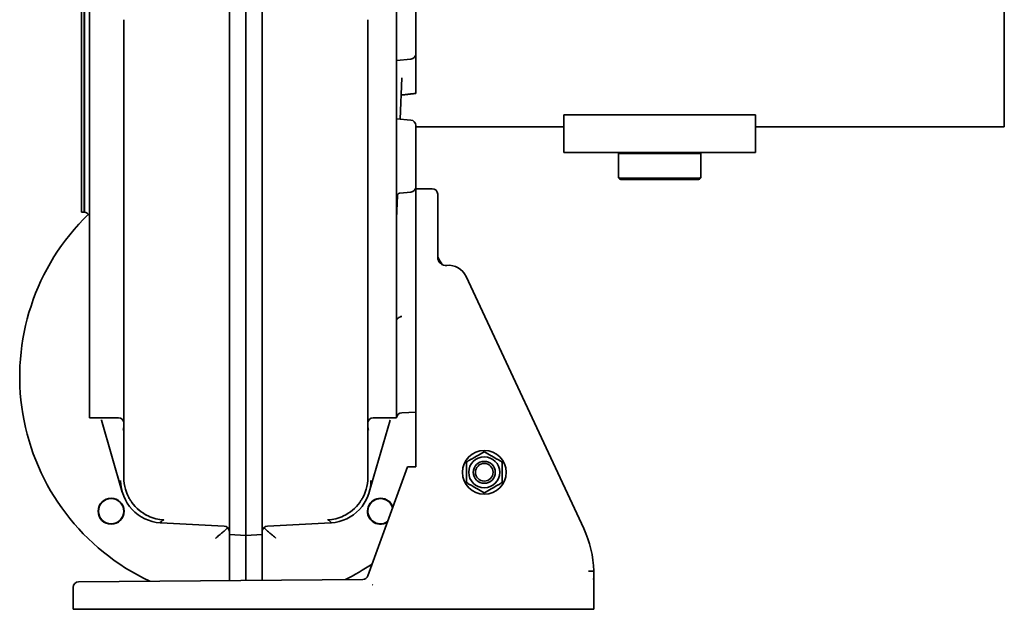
# Model space of a CAD drawing. Header units: millimetres. Extents: x 240 to 600, y 75 to 519.
# Tile 1 of 2: x 240 to 600, y 75 to 290. Entities that reach past the tile are written whole.
import ezdxf

# ---------------------------------------------------------------- set-up
doc = ezdxf.new("R2010")
doc.units = ezdxf.units.MM
doc.header["$LTSCALE"] = 2
doc.layers.add('Krawędzie widoczne(ISO)', color=7, linetype='Continuous', lineweight=35, true_color=0x262659)

msp = doc.modelspace()

# ---------------------------------------------------------------- linework, layer by layer
at = {"layer": 'Krawędzie widoczne(ISO)'}
for p, q in [((265.87, 144.97), (265.87, 494.97)), ((377.87, 494.97), (377.87, 144.99)), ((316.88, 287.91), (316.88, 489.41)), ((322.88, 287.86), (322.88, 489.68)), ((328.88, 287.91), (328.88, 489.41)), ((262.88, 219.97), (262.88, 419.97)), ((263.88, 219.97), (263.88, 419.97)), ((263.97, 419.98), (263.97, 219.96)), ((599.62, 251.12), (599.62, 388.82)), ((384.88, 300.14), (384.88, 277.81)), ((278.38, 290.22), (278.38, 204.42)), ((316.88, 194.71), (316.88, 287.91)), ((322.88, 194.53), (322.88, 287.86)), ((328.88, 194.71), (328.88, 287.91)), ((367.38, 290.22), (367.38, 204.42)), ((384.88, 263.31), (384.88, 277.81)), ((383.05, 275.81), (377.87, 275.36)), ((379.23, 253.92), (379.79, 268.98)), ((508.88, 255.44), (438.88, 255.44)), ((438.88, 245.78), (438.88, 255.44)), ((508.88, 255.44), (508.88, 245.78)), ((383.05, 253.58), (377.87, 254.03)), ((384.88, 251.59), (384.88, 229.26)), ((384.88, 251.12), (438.88, 251.12)), ((508.88, 251.12), (599.62, 251.12)), ((438.88, 245.78), (438.88, 241.81)), ((508.88, 241.81), (508.88, 245.78)), ((508.88, 241.81), (438.88, 241.81)), ((459.21, 241.81), (458.88, 241.48)), ((458.88, 232.48), (458.88, 241.47)), ((488.54, 241.81), (488.87, 241.48)), ((488.88, 232.48), (488.88, 241.47)), ((459.38, 231.97), (458.88, 232.47)), ((488.37, 231.97), (488.87, 232.47)), ((383.05, 227.26), (379.05, 226.91)), ((384.88, 229.04), (384.86, 229.04)), ((384.88, 229.04), (384.88, 213.04)), ((390.88, 228.54), (384.88, 228.54)), ((392.88, 226.54), (392.88, 216.54)), ((377.89, 217.67), (378.2, 226.05)), ((263.88, 219.97), (262.88, 219.97)), ((263.88, 220.07), (263.97, 219.96)), ((263.97, 219.96), (264.05, 219.96)), ((377.87, 219.59), (377.88, 219.58)), ((377.88, 219.58), (377.87, 219.56)), ((392.88, 203.53), (392.88, 216.54)), ((377.87, 215.32), (377.88, 215.34)), ((384.88, 213.04), (384.88, 127.03)), ((278.38, 204.42), (278.38, 123.11)), ((367.38, 204.42), (367.38, 123.11)), ((393.03, 202.59), (392.9, 203.39)), ((316.88, 102.29), (316.88, 194.71)), ((322.88, 101.97), (322.88, 194.53)), ((328.88, 102.29), (328.88, 194.71)), ((446.15, 104.53), (403.25, 196.54)), ((276.38, 144.97), (265.87, 144.97)), ((277.81, 117.79), (270.24, 144.07)), ((375.51, 144.07), (367.94, 117.79)), ((377.88, 144.97), (369.38, 144.97)), ((384.88, 147.04), (379.77, 146.78)), ((381.88, 127.03), (367.4, 87.27)), ((381.88, 127.03), (384.85, 127.03)), ((384.88, 127.03), (384.85, 127.03)), ((314.98, 105.39), (291.89, 106.6)), ((330.77, 105.39), (353.86, 106.6)), ((316.88, 99.36), (316.88, 102.29)), ((322.88, 101.97), (316.88, 102.29)), ((322.88, 101.97), (328.88, 102.29)), ((322.88, 101.97), (322.88, 99.05)), ((328.88, 99.36), (328.88, 102.29)), ((316.88, 85.52), (316.88, 99.36)), ((322.88, 99.05), (322.88, 85.58)), ((328.88, 85.63), (328.88, 99.36)), ((449.88, 86.24), (449.88, 89.02)), ((259.88, 83.04), (259.88, 75.03)), ((365.61, 85.95), (261.86, 85.04)), ((449.88, 75.03), (449.88, 85.08)), ((261.88, 75.03), (259.88, 75.03)), ((261.88, 75.03), (447.88, 75.03)), ((449.88, 75.03), (447.88, 75.03))]:
    msp.add_line(p, q, dxfattribs=at)
for centre, radius in [((409.88, 125.03), 8), ((409.88, 125.03), 5.65), ((409.88, 125.03), 4), ((409.88, 125.03), 4), ((409.88, 125.03), 3.23), ((273.73, 110.83), 4.75), ((273.73, 110.83), 4.6)]:
    msp.add_circle(centre, radius, dxfattribs=at)
for centre, radius, start, end in [((382.88, 277.81), 2, 275, 0), ((382.88, 251.59), 2, 0, 85), ((382.88, 229.26), 2, 275, 0), ((390.88, 226.54), 2, 0, 90), ((322.88, 159.97), 82.5, 134.1155, 244.8859), ((263.88, 217.96), 2, 27.3441, 85), ((263.88, 217.96), 2, 0, 9.1251), ((322.88, 159.97), 82.5, 29.6939, 31.9512), ((395.88, 203.53), 3, 180, 275.9055), ((396.9, 193.58), 7, 25, 95.9055), ((276.38, 142.97), 2, 0, 90), ((369.38, 142.97), 2, 90, 180), ((379.88, 144.78), 2, 93, 174.4659), ((292.7, 122.07), 15.5, 180, 266.4338), ((353.05, 122.07), 15.5, 273.5663, 0), ((372.02, 110.83), 4.75, 18.4235, 301.5765), ((372.02, 110.83), 4.6, 16.0031, 303.9969), ((314.88, 103.39), 2, 0, 87), ((330.88, 103.39), 2, 93, 180), ((409.9, 87.63), 40, 1.9909, 25), ((322.88, 159.97), 82.5, 296.1141, 303.9596), ((365.52, 87.95), 2, 270.5, 340), ((409.9, 87.63), 40, 357.1639, 358.0091), ((261.88, 83.04), 2, 90.5, 180), ((409.9, 87.63), 40, 357.162, 357.1639), ((447.88, 85.08), 2, 0, 7.4054)]:
    msp.add_arc(centre, radius, start, end, dxfattribs=at)
for centre, major_axis, ratio, start_param, end_param in [((473.88, 241.47), (-15, 0), 0.007817, 6.275368, 9.432595), ((473.88, 232.48), (15, 0), 0.007817, 3.141593, 6.283185), ((473.88, 231.98), (-14.5, 0), 0.007817, 0.007817, 3.133775), ((379.2, 226), (-0.981, 0.192), 0.994386, 0.005461, 0.009701), ((379.18, 225.94), (-0.934, 0.358), 0.998526, 6.282125, 6.28612), ((381.77, 322.73), (2.76, 148.87), 0.01851, 2.336553, 2.341491), ((381.77, 322.73), (2.76, 148.87), 0.01851, 2.371932, 2.376865)]:
    msp.add_ellipse(centre, major_axis=major_axis, ratio=ratio, start_param=start_param, end_param=end_param, dxfattribs=at)
for points, degree in [([(379.79, 268.99), (379.79, 268.99), (379.79, 268.99), (379.79, 268.98)], 3), ([(379.56, 262.7), (382.22, 263.01), (384.88, 263.31)], 2), ([(265.87, 247.02), (265.87, 247.02), (265.87, 247.02), (265.87, 247.02)], 3), ([(378.22, 226.18), (378.21, 226.13), (378.2, 226.09), (378.2, 226.05)], 3), ([(378.2, 226.05), (378.2, 226.05), (378.2, 226.05), (378.2, 226.05)], 3), ([(270.24, 144.07), (270.23, 144.09), (270.23, 144.11), (270.22, 144.13)], 3), ([(375.52, 144.09), (375.51, 144.08), (375.51, 144.08), (375.51, 144.07)], 3), ([(280.71, 114.93), (280.47, 115.32), (280.24, 115.72), (280.04, 116.12)], 3), ([(365.68, 116.06), (365.48, 115.67), (365.27, 115.3), (365.04, 114.93)], 3), ([(280.71, 114.93), (280.9, 114.62), (281.1, 114.31), (281.32, 114.01)], 3), ([(281.32, 114.01), (282.83, 111.93), (284.87, 110.23), (287.19, 109.12)], 3), ([(364.47, 114.07), (362.95, 111.96), (360.9, 110.24), (358.56, 109.12)], 3), ([(365.04, 114.93), (364.86, 114.64), (364.67, 114.35), (364.47, 114.07)], 3), ([(449.85, 85.65), (449.85, 85.65), (449.85, 85.65), (449.85, 85.65)], 3), ([(449.85, 85.65), (449.85, 85.61), (449.85, 85.58), (449.85, 85.55)], 3)]:
    msp.add_open_spline(points, degree=degree, dxfattribs=at)
for points, knots in [([(379.04, 226.91), (379, 226.91), (378.96, 226.9), (378.85, 226.87), (378.79, 226.85), (378.66, 226.79), (378.58, 226.74), (378.44, 226.61), (378.37, 226.52), (378.29, 226.39), (378.27, 226.34), (378.25, 226.3)], [0.0037619, 0.0037619, 0.0037619, 0.0037619, 0.0249251, 0.0249251, 0.0487213, 0.0487213, 0.0776089, 0.0776089, 0.1131457, 0.1131457, 0.1290162, 0.1290162, 0.1290162, 0.1290162]), ([(378.25, 226.29), (378.23, 226.25), (378.23, 226.23), (378.22, 226.19), (378.22, 226.19), (378.22, 226.18)], [0, 0, 0, 0, 0.03454405, 0.03454405, 0.07815874, 0.07815874, 0.07815874, 0.07815874]), ([(377.88, 219.06), (377.88, 218.8), (377.88, 218.58), (377.88, 218.21), (377.89, 218.12), (377.89, 218.08), (377.89, 218.08), (377.89, 218.08)], [0, 0, 0, 0, 0.1073321, 0.1073321, 0.241655, 0.241655, 0.2432175, 0.2432175, 0.2432175, 0.2432175]), ([(377.89, 217.72), (377.89, 217.72), (377.89, 217.71), (377.89, 217.32), (377.88, 216.98), (377.88, 216.3), (377.88, 216.02), (377.88, 215.85)], [-0.0008922, -0.0008922, -0.0008922, -0.0008922, 0, 0, 0.1185305, 0.1185305, 0.2955443, 0.2955443, 0.2955443, 0.2955443]), ([(392.88, 203.7), (392.88, 203.7), (392.88, 203.7), (392.88, 203.7), (392.88, 203.7), (392.88, 203.69), (392.88, 203.69), (392.88, 203.66), (392.88, 203.65), (392.88, 203.58), (392.88, 203.52), (392.89, 203.44), (392.9, 203.42), (392.9, 203.39)], [0.04554547, 0.04554547, 0.04554547, 0.04554547, 0.04558634, 0.04558634, 0.04580838, 0.04580838, 0.04754658, 0.04754658, 0.05275745, 0.05275745, 0.06840113, 0.06840113, 0.07673556, 0.07673556, 0.07673556, 0.07673556]), ([(392.88, 203.7), (392.88, 203.7), (392.88, 203.7), (392.88, 203.7), (392.88, 203.7), (392.88, 203.7), (392.88, 203.7), (392.88, 203.7), (392.88, 203.7), (392.88, 203.7), (392.88, 203.7), (392.88, 203.7), (392.88, 203.7), (392.88, 203.7), (392.88, 203.7), (392.88, 203.69), (392.88, 203.68), (392.88, 203.66), (392.88, 203.64), (392.88, 203.58), (392.88, 203.53), (392.89, 203.45), (392.89, 203.42), (392.9, 203.39)], [0.04275117, 0.04275117, 0.04275117, 0.04275117, 0.04290639, 0.04290639, 0.04311442, 0.04311442, 0.043219, 0.043219, 0.04324527, 0.04324527, 0.04327169, 0.04327169, 0.04332471, 0.04332471, 0.04374471, 0.04374471, 0.04540865, 0.04540865, 0.05040071, 0.05040071, 0.06538637, 0.06538637, 0.07433294, 0.07433294, 0.07433294, 0.07433294]), ([(379.77, 181.94), (379.77, 181.94), (379.77, 181.94), (379.52, 181.89), (379.28, 181.81), (378.83, 181.59), (378.61, 181.44), (378.2, 181.07), (378.08, 180.89), (377.92, 180.6), (377.87, 180.43), (377.87, 180.26)], [-0.000762, -0.000762, -0.000762, -0.000762, 0, 0, 0.0740939, 0.0740939, 0.1541445, 0.1541445, 0.2553357, 0.2553357, 0.3967411, 0.3967411, 0.3967411, 0.3967411]), ([(377.87, 144.99), (377.87, 144.99), (377.88, 144.99), (377.88, 144.98), (377.88, 144.98), (377.88, 144.97), (377.88, 144.97), (377.88, 144.97)], [-2.7322509, -2.7322509, -2.7322509, -2.7322509, -2.7002466, -2.7002466, -2.6231682, -2.6231682, -2.575287, -2.575287, -2.575287, -2.575287]), ([(278.11, 140.36), (278.13, 140.44), (278.16, 140.53), (278.19, 140.64), (278.22, 140.78), (278.26, 140.96), (278.29, 141.18), (278.31, 141.29), (278.32, 141.42), (278.34, 141.58), (278.35, 141.66), (278.35, 141.75), (278.36, 141.85), (278.36, 141.91), (278.37, 141.96), (278.37, 142.03), (278.37, 142.1), (278.38, 142.18), (278.38, 142.27)], [-14.218179, -14.218179, -14.218179, -14.218179, -13.906423, -13.906423, -13.906423, -13.507163, -13.507163, -13.507163, -13.307533, -13.307533, -13.307533, -13.207718, -13.207718, -13.207718, -13.157811, -13.157811, -13.157811, -13.107903, -13.107903, -13.107903, -13.107903]), ([(367.64, 140.36), (367.62, 140.44), (367.59, 140.53), (367.56, 140.64), (367.53, 140.78), (367.49, 140.96), (367.46, 141.18), (367.44, 141.29), (367.43, 141.42), (367.41, 141.58), (367.4, 141.66), (367.4, 141.75), (367.39, 141.85), (367.39, 141.91), (367.38, 141.96), (367.38, 142.03), (367.38, 142.1), (367.38, 142.18), (367.38, 142.27)], [-14.21818, -14.21818, -14.21818, -14.21818, -13.906423, -13.906423, -13.906423, -13.507163, -13.507163, -13.507163, -13.307533, -13.307533, -13.307533, -13.207718, -13.207718, -13.207718, -13.157811, -13.157811, -13.157811, -13.107903, -13.107903, -13.107903, -13.107903]), ([(280.04, 116.12), (279.6, 117), (279.24, 117.91), (278.58, 120.24), (278.38, 121.67), (278.38, 123.11)], [0.1369907, 0.1369907, 0.1369907, 0.1369907, 0.4319431, 0.4319431, 0.8632098, 0.8632098, 0.8632098, 0.8632098]), ([(278.38, 123.11), (278.38, 121.67), (278.58, 120.24), (279.24, 117.91), (279.6, 117), (280.04, 116.12)], [0, 0, 0, 0, 0.4307573, 0.4307573, 0.7248779, 0.7248779, 0.7248779, 0.7248779]), ([(367.38, 123.11), (367.38, 121.67), (367.17, 120.24), (366.5, 117.89), (366.13, 116.95), (365.68, 116.06)], [-0.8609456, -0.8609456, -0.8609456, -0.8609456, -0.4305676, -0.4305676, -0.1296036, -0.1296036, -0.1296036, -0.1296036]), ([(365.68, 116.06), (366.14, 116.95), (366.5, 117.89), (367.17, 120.24), (367.38, 121.67), (367.38, 123.11)], [-0.7324986, -0.7324986, -0.7324986, -0.7324986, -0.4307676, -0.4307676, 0, 0, 0, 0]), ([(286.46, 109.49), (285.4, 110.07), (284.42, 110.76), (282.71, 112.3), (281.97, 113.12), (281.32, 114.01)], [0.0817113, 0.0817113, 0.0817113, 0.0817113, 0.4435936, 0.4435936, 0.7773057, 0.7773057, 0.7773057, 0.7773057]), ([(292.96, 107.63), (291.96, 107.69), (290.97, 107.85), (289.03, 108.35), (288.09, 108.69), (287.19, 109.12)], [0, 0, 0, 0, 0.3003209, 0.3003209, 0.6006211, 0.6006211, 0.6006211, 0.6006211]), ([(352.79, 107.63), (353.79, 107.69), (354.78, 107.85), (356.72, 108.35), (357.66, 108.69), (358.56, 109.12)], [-0.6006438, -0.6006438, -0.6006438, -0.6006438, -0.3003243, -0.3003243, -0.0000247, -0.0000247, -0.0000247, -0.0000247]), ([(291.89, 106.6), (291.89, 106.6), (291.89, 106.6), (291.88, 106.6), (291.87, 106.6), (291.86, 106.6), (291.85, 106.6), (291.82, 106.6), (291.8, 106.6), (291.58, 106.61), (291.61, 106.62), (292.18, 107.17), (292.54, 107.54), (292.85, 107.63), (292.88, 107.63), (292.92, 107.63), (292.93, 107.64), (292.94, 107.64), (292.95, 107.64), (292.95, 107.64), (292.96, 107.64), (292.96, 107.63)], [-0.3750806, -0.3750806, -0.3750806, -0.3750806, -0.3739938, -0.3739938, -0.3725147, -0.3725147, -0.3689677, -0.3689677, -0.3544194, -0.3544194, -0.1739496, -0.1739496, -0.018765, -0.018765, -0.0051326, -0.0051326, -0.0020471, -0.0020471, -0.0009009, -0.0009009, 0, 0, 0, 0]), ([(311.87, 100.97), (311.88, 100.98), (311.88, 100.98), (312.31, 101.34), (312.74, 101.7), (313.57, 102.41), (313.96, 102.75), (314.74, 103.43), (315.12, 103.76), (315.77, 104.35), (316.06, 104.6), (316.29, 104.8)], [-0.0012921, -0.0012921, -0.0012921, -0.0012921, 0, 0, 0.1676016, 0.1676016, 0.330873, 0.330873, 0.5023166, 0.5023166, 0.6624852, 0.6624852, 0.6624852, 0.6624852]), ([(329.46, 104.81), (329.69, 104.6), (329.98, 104.34), (330.63, 103.76), (331.01, 103.43), (331.78, 102.75), (332.18, 102.4), (333.1, 101.61), (333.55, 101.24), (333.87, 100.98), (333.87, 100.98), (333.88, 100.97)], [0, 0, 0, 0, 0.1596023, 0.1596023, 0.331357, 0.331357, 0.4943109, 0.4943109, 0.7030918, 0.7030918, 0.7050684, 0.7050684, 0.7050684, 0.7050684]), ([(353.86, 106.6), (353.86, 106.6), (353.86, 106.6), (353.87, 106.6), (353.88, 106.6), (353.89, 106.6), (353.9, 106.6), (353.93, 106.6), (353.95, 106.6), (354.17, 106.61), (354.14, 106.62), (353.57, 107.17), (353.21, 107.54), (352.9, 107.63), (352.87, 107.63), (352.83, 107.63), (352.82, 107.64), (352.81, 107.64), (352.8, 107.64), (352.8, 107.64), (352.79, 107.64), (352.79, 107.63)], [-0.3750953, -0.3750953, -0.3750953, -0.3750953, -0.3740084, -0.3740084, -0.3725294, -0.3725294, -0.3689824, -0.3689824, -0.354434, -0.354434, -0.1739568, -0.1739568, -0.0187656, -0.0187656, -0.0051329, -0.0051329, -0.0020472, -0.0020472, -0.000901, -0.000901, 0, 0, 0, 0]), ([(449.88, 89.02), (449.88, 89.02), (449.82, 89.02), (449.73, 89.01), (449.63, 89.01), (449.48, 89.01), (449.3, 89.01), (449.12, 89), (448.9, 89), (448.66, 89), (448.41, 88.99), (448.14, 88.99), (447.88, 88.98)], [-0.3142751, -0.3142751, -0.3142751, -0.3142751, -0.2361567, -0.2361567, -0.2361567, -0.1580322, -0.1580322, -0.1580322, -0.0798954, -0.0798954, -0.0798954, 0.0009073, 0.0009073, 0.0009073, 0.0009073]), ([(449.8, 86.24), (449.8, 86.24), (449.8, 86.24), (449.79, 86.24), (449.79, 86.23), (449.79, 86.23), (449.79, 86.22), (449.79, 86.21), (449.79, 86.2), (449.78, 86.16), (449.79, 86.11), (449.79, 85.99), (449.8, 85.9), (449.81, 85.76), (449.82, 85.63), (449.84, 85.47), (449.85, 85.4), (449.86, 85.34)], [0, 0, 0, 0, 0.00142288, 0.00142288, 0.00288666, 0.00288666, 0.00462846, 0.00462846, 0.0076501, 0.0076501, 0.01718501, 0.01718501, 0.03327031, 0.03327031, 0.04971594, 0.04971594, 0.0577278, 0.0577278, 0.0577278, 0.0577278]), ([(369.13, 84.01), (369.15, 84), (369.16, 84), (369.18, 83.98), (369.18, 83.98), (369.19, 83.98)], [-0.007298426, -0.007298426, -0.007298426, -0.007298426, 0, 0, 0.001127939, 0.001127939, 0.001127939, 0.001127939]), ([(369.19, 83.98), (369.19, 83.98), (369.18, 83.99), (369.18, 84), (369.17, 84.02), (369.16, 84.04)], [-0.001127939, -0.001127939, -0.001127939, -0.001127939, 0, 0, 0.007314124, 0.007314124, 0.007314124, 0.007314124]), ([(449.85, 85.65), (449.85, 85.59), (449.85, 85.54), (449.85, 85.46), (449.85, 85.43), (449.85, 85.39), (449.85, 85.39), (449.86, 85.37), (449.86, 85.36), (449.86, 85.35), (449.86, 85.34), (449.86, 85.33), (449.86, 85.33), (449.86, 85.33), (449.86, 85.32), (449.86, 85.32), (449.86, 85.32), (449.86, 85.32)], [0, 0, 0, 0, 0.01620621, 0.01620621, 0.02470702, 0.02470702, 0.02722299, 0.02722299, 0.03021863, 0.03021863, 0.03185476, 0.03185476, 0.03517096, 0.03517096, 0.03842154, 0.03842154, 0.04086124, 0.04086124, 0.04086124, 0.04086124])]:
    msp.add_open_spline(points, degree=3, knots=knots, dxfattribs=at)
for points in [[(403.38, 128.78), (406.63, 130.66), (409.88, 132.53)], [(409.88, 132.53), (413.13, 130.66), (416.38, 128.78)], [(403.38, 121.27), (403.38, 125.03), (403.38, 128.78)], [(416.38, 128.78), (416.38, 125.03), (416.38, 121.27)], [(409.88, 117.52), (406.63, 119.4), (403.38, 121.27)], [(416.38, 121.27), (413.13, 119.4), (409.88, 117.52)]]:
    msp.add_rational_spline(points, [1, 1.15470053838, 1], degree=2, dxfattribs=at)

doc.saveas('drawing.dxf')
